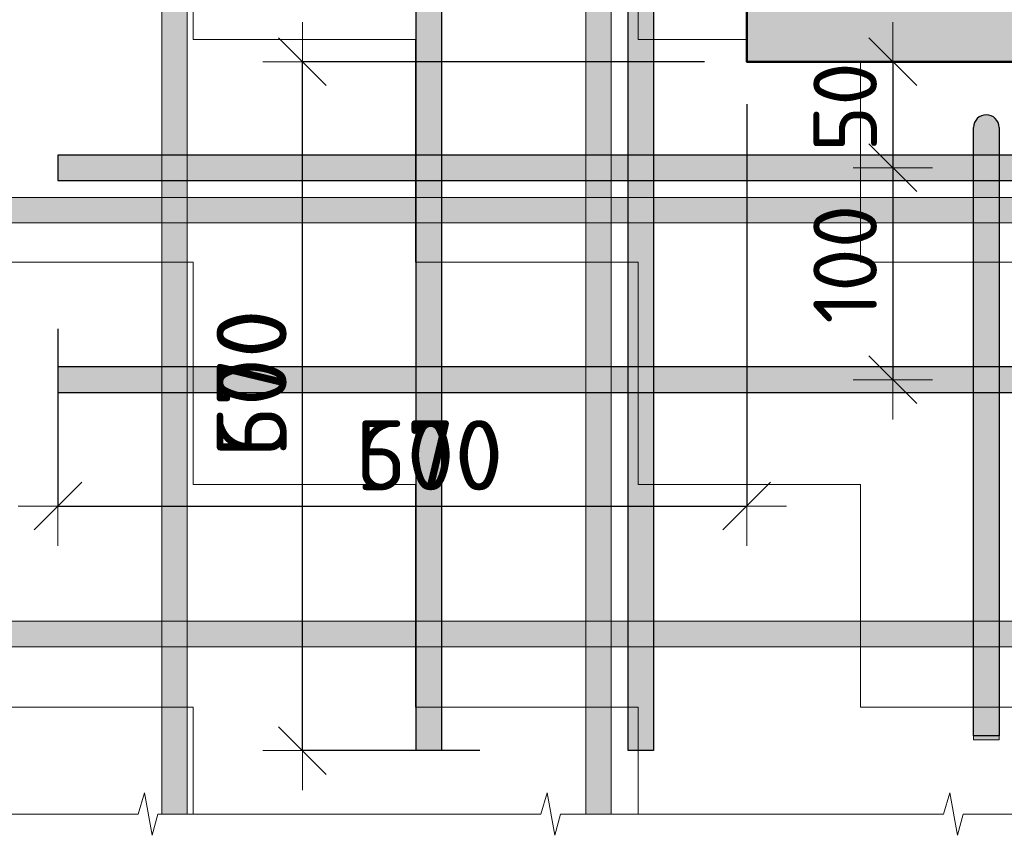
# Model space of a CAD drawing. Header units: metres. Extents: x -38 to 107, y -15 to 21.
# Tile 138 of 167: x 73.838 to 74.303, y 8.025 to 8.409. Entities that reach past the tile are written whole.
import ezdxf

# ---------------------------------------------------------------- set-up
doc = ezdxf.new("R2010")
doc.units = ezdxf.units.M
doc.header["$PDMODE"] = 65
doc.layers.add('XR$3$_3898', color=7, linetype='Continuous')
doc.layers.add('XR$5$_3898', color=7, linetype='Continuous')
doc.layers.add('XR$3$Размерная линия_ общее', color=7, linetype='Continuous', lineweight=13)
doc.layers.add('XR$5$Размерная линия_ общее', color=7, linetype='Continuous', lineweight=13)
doc.styles.add('ISOCPEUR', font='txt')
doc.dimstyles.new('DIMSTYLE_17', dxfattribs={"dimtxt": 0.03, "dimasz": 0.0375, "dimexe": 0, "dimexo": 1e-06, "dimgap": 0.015, "dimtad": 2, "dimdec": 0, "dimlfac": 1000, "dimrnd": 1, "dimzin": 12, "dimdsep": 46, "dimtxsty": 'ISOCPEUR', "dimblk1": 'ALL_ML_STRICH', "dimblk2": 'ALL_ML_STRICH', "dimsah": 1, "dimcen": 0, "dimse1": 1, "dimse2": 1, "dimclrd": 7, "dimclre": 256, "dimclrt": 7, "dimadec": 0, "dimazin": 0, "dimtfac": 1, "dimtdec": 0, "dimtix": 1, "dimtmove": 2, "dimatfit": 3, "dimfxl": 0, "dimtvp": 1.2, "dimtzin": 0, "dimlwd": 0, "dimlwe": -3, "dimarcsym": 0})
doc.dimstyles.new('DIMSTYLE_18', dxfattribs={"dimtxt": 0.03, "dimasz": 0.0375, "dimexe": 0, "dimexo": 1e-06, "dimgap": 0.015, "dimtad": 2, "dimdec": 0, "dimlfac": 1000, "dimrnd": 1, "dimzin": 12, "dimdsep": 46, "dimtxsty": 'ISOCPEUR', "dimblk1": 'ALL_ML_STRICH', "dimblk2": 'ALL_ML_STRICH', "dimsah": 1, "dimcen": 0, "dimse1": 1, "dimse2": 1, "dimclrd": 7, "dimclre": 256, "dimclrt": 7, "dimadec": 0, "dimazin": 0, "dimtfac": 1, "dimtdec": 0, "dimtix": 1, "dimtmove": 2, "dimatfit": 3, "dimfxl": 0, "dimtzin": 0, "dimlwd": 0, "dimlwe": -3, "dimarcsym": 0})
doc.dimstyles.new('DIMSTYLE_19', dxfattribs={"dimtxt": 0.03, "dimasz": 0.0375, "dimexe": 0, "dimexo": 1e-06, "dimgap": 0.015, "dimtad": 2, "dimdec": 0, "dimlfac": 1000, "dimrnd": 1, "dimzin": 12, "dimdsep": 46, "dimtxsty": 'ISOCPEUR', "dimblk1": 'ALL_ML_STRICH', "dimblk2": 'ALL_ML_STRICH', "dimsah": 1, "dimcen": 0, "dimse1": 1, "dimse2": 1, "dimclrd": 7, "dimclre": 256, "dimclrt": 7, "dimadec": 0, "dimazin": 0, "dimtfac": 1, "dimtdec": 0, "dimtix": 1, "dimtmove": 2, "dimatfit": 3, "dimfxl": 0, "dimtvp": 1.2, "dimtzin": 0, "dimlwd": 0, "dimlwe": -3, "dimarcsym": 0})
doc.dimstyles.new('DIMSTYLE_20', dxfattribs={"dimtxt": 0.03, "dimasz": 0.0375, "dimexe": 0, "dimexo": 1e-06, "dimgap": 0.015, "dimtad": 2, "dimdec": 0, "dimlfac": 1000, "dimrnd": 1, "dimzin": 12, "dimdsep": 46, "dimtxsty": 'ISOCPEUR', "dimblk1": 'ALL_ML_STRICH', "dimblk2": 'ALL_ML_STRICH', "dimsah": 1, "dimcen": 0, "dimse1": 1, "dimse2": 1, "dimclrd": 7, "dimclre": 256, "dimclrt": 7, "dimadec": 0, "dimazin": 0, "dimtfac": 1, "dimtdec": 0, "dimtix": 1, "dimtmove": 2, "dimatfit": 3, "dimfxl": 0, "dimtzin": 0, "dimlwd": 0, "dimlwe": -3, "dimarcsym": 0})
doc.dimstyles.new('DIMSTYLE_8', dxfattribs={"dimtxt": 0.033, "dimasz": 0.0375, "dimexe": 0, "dimexo": 0, "dimgap": 0.0165, "dimtad": 2, "dimdec": 0, "dimlfac": 1000, "dimrnd": 1, "dimzin": 12, "dimdsep": 46, "dimtxsty": 'ISOCPEUR', "dimblk1": 'ALL_ML_STRICH', "dimblk2": 'ALL_ML_STRICH', "dimsah": 1, "dimcen": 0, "dimclrd": 7, "dimclre": 256, "dimclrt": 7, "dimadec": 0, "dimazin": 0, "dimtfac": 1, "dimtdec": 0, "dimtix": 1, "dimtmove": 2, "dimatfit": 3, "dimfxl": 0, "dimtzin": 0, "dimlwd": 0, "dimlwe": -3, "dimarcsym": 0})
pattern_1 = [(0, (0.21, 0.21), (0.105, 0.105), [0.105, -0.105]), (90, (0.21, 0.21), (-0.105, 0.105), [0.105, -0.105])]

# ---------------------------------------------------------------- blocks, each defined once
blk = doc.blocks.new('СЛОЖНЫЙ_ОБЪЕКТ_12')
at = {"linetype": 'Continuous', "lineweight": 13, "transparency": 33554687}
blk.add_hatch(color=7, dxfattribs=at).paths.add_polyline_path([(74.11738, 8.0346), (74.11738, 8.6946), (74.10538, 8.6946), (74.10538, 8.0346)])
at = {"color": 7, "linetype": 'Continuous', "lineweight": 13, "transparency": 33554687}
blk.add_lwpolyline([(74.11738, 8.0346), (74.11738, 8.6946), (74.10538, 8.6946), (74.10538, 8.0346), (74.11738, 8.0346)], close=True, dxfattribs=at)
blk = doc.blocks.new('СЛОЖНЫЙ_ОБЪЕКТ_13')
at = {"linetype": 'Continuous', "lineweight": 13, "transparency": 33554687}
blk.add_hatch(color=7, dxfattribs=at).paths.add_polyline_path([(73.91738, 8.0346), (73.91738, 8.6946), (73.90538, 8.6946), (73.90538, 8.0346)])
at = {"color": 7, "linetype": 'Continuous', "lineweight": 13, "transparency": 33554687}
blk.add_lwpolyline([(73.91738, 8.0346), (73.91738, 8.6946), (73.90538, 8.6946), (73.90538, 8.0346), (73.91738, 8.0346)], close=True, dxfattribs=at)
blk = doc.blocks.new('ЭЛЕМЕНТ_УЗОРА_6')
at = {"color": 7, "linetype": 'Continuous', "lineweight": 13, "transparency": 33554687}
for points in [[(73.99638, 8.0346), (73.90347, 8.0346), (73.90081, 8.0246), (73.8972, 8.0446), (73.89416, 8.0346), (73.80638, 8.0346)], [(74.18638, 8.0346), (74.09347, 8.0346), (74.09081, 8.0246), (74.0872, 8.0446), (74.08416, 8.0346), (73.99638, 8.0346)], [(74.37638, 8.0346), (74.28347, 8.0346), (74.28081, 8.0246), (74.2772, 8.0446), (74.27416, 8.0346), (74.18638, 8.0346)]]:
    blk.add_lwpolyline(points, dxfattribs=at)
blk = doc.blocks.new('СЛОЖНЫЙ_ОБЪЕКТ_14')
at = {"linetype": 'Continuous', "lineweight": 13, "transparency": 33554687}
blk.add_hatch(color=7, dxfattribs=at).paths.add_polyline_path([(73.80638, 8.3256), (74.75638, 8.3256), (74.75638, 8.3136), (73.80638, 8.3136)], flags=16)
at = {"color": 7, "linetype": 'Continuous', "lineweight": 13, "transparency": 33554687}
blk.add_lwpolyline([(73.80638, 8.3256), (74.75638, 8.3256), (74.75638, 8.3136), (73.80638, 8.3136), (73.80638, 8.3256)], close=True, dxfattribs=at)
blk = doc.blocks.new('СЛОЖНЫЙ_ОБЪЕКТ_15')
at = {"linetype": 'Continuous', "lineweight": 13, "transparency": 33554687}
blk.add_hatch(color=7, dxfattribs=at).paths.add_polyline_path([(73.80638, 8.1256), (74.75638, 8.1256), (74.75638, 8.1136), (73.80638, 8.1136)], flags=16)
at = {"color": 7, "linetype": 'Continuous', "lineweight": 13, "transparency": 33554687}
blk.add_lwpolyline([(73.80638, 8.1256), (74.75638, 8.1256), (74.75638, 8.1136), (73.80638, 8.1136), (73.80638, 8.1256)], close=True, dxfattribs=at)
blk = doc.blocks.new('СЛОЖНЫЙ_ОБЪЕКТ_16')
at = {"linetype": 'Continuous', "lineweight": 25, "transparency": 33554687}
blk.add_hatch(color=8, dxfattribs=at).paths.add_polyline_path([(73.85638, 8.3336), (74.75638, 8.3336), (74.75638, 8.3456), (73.85638, 8.3456)])
at = {"color": 7, "linetype": 'Continuous', "lineweight": 25, "transparency": 33554687}
blk.add_line((73.85638, 8.3336), (74.75638, 8.3336), dxfattribs=at)
blk.add_lwpolyline([(74.75638, 8.3456), (73.85638, 8.3456), (73.85638, 8.3336)], dxfattribs=at)
blk = doc.blocks.new('СЛОЖНЫЙ_ОБЪЕКТ_17')
at = {"linetype": 'Continuous', "lineweight": 25, "true_color": 0x5f5f5f, "transparency": 33554687}
blk.add_hatch(color=251, dxfattribs=at).paths.add_polyline_path([(74.12538, 8.0646), (74.12538, 8.6946), (74.13738, 8.6946), (74.13738, 8.0646)], flags=16)
at = {"color": 7, "linetype": 'Continuous', "lineweight": 25, "transparency": 33554687}
blk.add_line((74.12538, 8.0646), (74.12538, 8.6946), dxfattribs=at)
blk.add_lwpolyline([(74.13738, 8.6946), (74.13738, 8.0646), (74.12538, 8.0646)], dxfattribs=at)
blk = doc.blocks.new('СЛОЖНЫЙ_ОБЪЕКТ_20')
at = {"linetype": 'Continuous', "lineweight": 13, "true_color": 0xc5c5c5, "transparency": 33554687}
for points in [[(74.2889, 8.36104), (74.28953, 8.36213), (74.29036, 8.36306), (74.29138, 8.3638), (74.29253, 8.36431), (74.29375, 8.36457), (74.29501, 8.36457), (74.29623, 8.36431), (74.29738, 8.3638), (74.29839, 8.36306), (74.29923, 8.36213), (74.29986, 8.36104), (74.30025, 8.35985), (74.30038, 8.3586), (74.30038, 8.0716), (74.28838, 8.0716), (74.28838, 8.3586), (74.28851, 8.35985)], [(74.28838, 8.0716), (74.30038, 8.0716), (74.30038, 8.0696), (74.28838, 8.0696)]]:
    blk.add_hatch(color=9, dxfattribs=at).paths.add_polyline_path(points, flags=16)
at = {"color": 7, "linetype": 'Continuous', "lineweight": 25, "transparency": 33554687}
blk.add_lwpolyline([(74.30038, 8.3586), (74.30038, 8.0716), (74.28838, 8.0716), (74.28838, 8.3586)], dxfattribs=at)
at = {"color": 7, "linetype": 'Continuous', "lineweight": 13, "transparency": 33554687}
blk.add_lwpolyline([(74.28838, 8.0716), (74.30038, 8.0716), (74.30038, 8.0696), (74.28838, 8.0696), (74.28838, 8.0716)], close=True, dxfattribs=at)
at = {"color": 7, "linetype": 'Continuous', "lineweight": 25, "transparency": 33554687}
blk.add_arc((74.29438, 8.3586), 0.006, 0, 180, dxfattribs=at)
blk = doc.blocks.new('СЛОЖНЫЙ_ОБЪЕКТ_26')
at = {"linetype": 'Continuous', "lineweight": 25, "true_color": 0x5f5f5f, "transparency": 33554687}
blk.add_hatch(color=251, dxfattribs=at).paths.add_polyline_path([(74.02538, 8.0646), (74.02538, 8.6946), (74.03738, 8.6946), (74.03738, 8.0646)], flags=16)
at = {"color": 7, "linetype": 'Continuous', "lineweight": 25, "transparency": 33554687}
blk.add_line((74.02538, 8.0646), (74.02538, 8.6946), dxfattribs=at)
blk.add_lwpolyline([(74.03738, 8.6946), (74.03738, 8.0646), (74.02538, 8.0646)], dxfattribs=at)
blk = doc.blocks.new('СЛОЖНЫЙ_ОБЪЕКТ_27')
at = {"linetype": 'Continuous', "lineweight": 25, "transparency": 33554687}
blk.add_hatch(color=8, dxfattribs=at).paths.add_polyline_path([(73.85638, 8.2336), (74.75638, 8.2336), (74.75638, 8.2456), (73.85638, 8.2456)])
at = {"color": 7, "linetype": 'Continuous', "lineweight": 25, "transparency": 33554687}
blk.add_line((73.85638, 8.2336), (74.75638, 8.2336), dxfattribs=at)
blk.add_lwpolyline([(74.75638, 8.2456), (73.85638, 8.2456), (73.85638, 8.2336)], dxfattribs=at)
blk = doc.blocks.new('ALL_ML_STRICH')
at = {"color": 0, "linetype": 'ByBlock', "lineweight": -2}
for p, q in [((0, -0.5), (0, 0.5)), ((-0.3, -0.3), (0.3, 0.3)), ((-1, 0), (0.5, 0))]:
    blk.add_line(p, q, dxfattribs=at)
blk = doc.blocks.new('*D131')
at = {"layer": 'DEFPOINTS', "color": 7, "linetype": 'Continuous', "lineweight": 13, "transparency": 33554687}
for p in [(74.22364, 8.3896), (74.25028, 8.3896), (74.22137, 8.3396)]:
    blk.add_point(p, dxfattribs=at)
at = {"layer": 'XR$3$Размерная линия_ общее', "color": 7, "linetype": 'Continuous', "lineweight": -2, "transparency": 33554687}
blk.add_line((74.25028, 8.3896), (74.25028, 8.3396), dxfattribs=at)
at = {"layer": 'XR$3$Размерная линия_ общее', "color": 7, "linetype": 'Continuous', "lineweight": 13, "transparency": 33554687, "xscale": 0.0375, "yscale": 0.0375, "zscale": 0.0375}
for p, rotation in [((74.25028, 8.3896), 90), ((74.25028, 8.3396), 270)]:
    blk.add_blockref('ALL_ML_STRICH', p, dxfattribs=dict(at, rotation=rotation))
at = {"layer": 'XR$3$Размерная линия_ общее', "color": 7, "linetype": 'Continuous', "lineweight": 13, "transparency": 33554687, "insert": (74.22778, 8.36822), "char_height": 0.03, "width": 0.06, "attachment_point": 5, "rotation": 90, "style": 'ISOCPEUR'}
blk.add_mtext('\\A1;{50}', dxfattribs=at)
blk = doc.blocks.new('*D132')
at = {"layer": 'DEFPOINTS', "color": 7, "linetype": 'Continuous', "lineweight": 13, "transparency": 33554687}
for p in [(74.22137, 8.3396), (74.25028, 8.3396), (74.22364, 8.2396)]:
    blk.add_point(p, dxfattribs=at)
at = {"layer": 'XR$3$Размерная линия_ общее', "color": 7, "linetype": 'Continuous', "lineweight": -2, "transparency": 33554687}
blk.add_line((74.25028, 8.3396), (74.25028, 8.2396), dxfattribs=at)
at = {"layer": 'XR$3$Размерная линия_ общее', "color": 7, "linetype": 'Continuous', "lineweight": 13, "transparency": 33554687, "xscale": 0.0375, "yscale": 0.0375, "zscale": 0.0375}
for p, rotation in [((74.25028, 8.3396), 90), ((74.25028, 8.2396), 270)]:
    blk.add_blockref('ALL_ML_STRICH', p, dxfattribs=dict(at, rotation=rotation))
at = {"layer": 'XR$3$Размерная линия_ общее', "color": 7, "linetype": 'Continuous', "lineweight": 13, "transparency": 33554687, "insert": (74.22778, 8.2941), "char_height": 0.03, "width": 0.09, "attachment_point": 5, "rotation": 90, "style": 'ISOCPEUR'}
blk.add_mtext('\\A1;{100}', dxfattribs=at)
blk = doc.blocks.new('*D165')
at = {"layer": 'DEFPOINTS', "color": 7, "linetype": 'Continuous', "lineweight": 13, "transparency": 33554687}
for p in [(74.18138, 8.3896), (73.97172, 8.0646), (74.07538, 8.0646)]:
    blk.add_point(p, dxfattribs=at)
at = {"layer": 'XR$3$Размерная линия_ общее', "color": 253, "linetype": 'Continuous', "lineweight": -2, "true_color": 0xa0a0a0, "transparency": 33554687}
for p, q in [((74.16138, 8.3896), (73.97172, 8.3896)), ((74.05538, 8.0646), (73.97172, 8.0646))]:
    blk.add_line(p, q, dxfattribs=at)
at = {"layer": 'XR$3$Размерная линия_ общее', "color": 7, "linetype": 'Continuous', "lineweight": -2, "transparency": 33554687}
blk.add_line((73.97172, 8.0646), (73.97172, 8.3896), dxfattribs=at)
at = {"layer": 'XR$3$Размерная линия_ общее', "color": 7, "linetype": 'Continuous', "lineweight": 13, "transparency": 33554687, "xscale": 0.0375, "yscale": 0.0375, "zscale": 0.0375}
for p, rotation in [((73.97172, 8.3896), 90), ((73.97172, 8.0646), 270)]:
    blk.add_blockref('ALL_ML_STRICH', p, dxfattribs=dict(at, rotation=rotation))
at = {"layer": 'XR$3$Размерная линия_ общее', "color": 7, "linetype": 'Continuous', "lineweight": 13, "transparency": 33554687, "insert": (73.93122, 8.2031), "char_height": 0.033, "width": 0.00165, "attachment_point": 1, "rotation": 90, "line_spacing_factor": 0.60241, "style": 'ISOCPEUR'}
blk.add_mtext('670', dxfattribs=at)
blk = doc.blocks.new('*D166')
at = {"layer": 'DEFPOINTS', "color": 7, "linetype": 'Continuous', "lineweight": 13, "transparency": 33554687}
for p in [(74.18138, 8.3896), (73.85638, 8.2836), (73.85638, 8.17994)]:
    blk.add_point(p, dxfattribs=at)
at = {"layer": 'XR$3$Размерная линия_ общее', "color": 253, "linetype": 'Continuous', "lineweight": -2, "true_color": 0xa0a0a0, "transparency": 33554687}
for p, q in [((74.18138, 8.3696), (74.18138, 8.17994)), ((73.85638, 8.2636), (73.85638, 8.17994))]:
    blk.add_line(p, q, dxfattribs=at)
at = {"layer": 'XR$3$Размерная линия_ общее', "color": 7, "linetype": 'Continuous', "lineweight": -2, "transparency": 33554687}
blk.add_line((73.85638, 8.17994), (74.18138, 8.17994), dxfattribs=at)
at = {"layer": 'XR$3$Размерная линия_ общее', "color": 7, "linetype": 'Continuous', "lineweight": 13, "transparency": 33554687, "xscale": 0.0375, "yscale": 0.0375, "zscale": 0.0375, "rotation": 180}
blk.add_blockref('ALL_ML_STRICH', (73.85638, 8.17994), dxfattribs=at)
at = {"layer": 'XR$3$Размерная линия_ общее', "color": 7, "linetype": 'Continuous', "lineweight": 13, "transparency": 33554687, "xscale": 0.0375, "yscale": 0.0375, "zscale": 0.0375}
blk.add_blockref('ALL_ML_STRICH', (74.18138, 8.17994), dxfattribs=at)
at = {"layer": 'XR$3$Размерная линия_ общее', "color": 7, "linetype": 'Continuous', "lineweight": 13, "transparency": 33554687, "insert": (73.99688, 8.22044), "char_height": 0.033, "width": 0.00165, "attachment_point": 1, "line_spacing_factor": 0.60241, "style": 'ISOCPEUR'}
blk.add_mtext('670', dxfattribs=at)
blk = doc.blocks.new('СЛОЖНЫЙ_ОБЪЕКТ_41')
at = {"linetype": 'Continuous', "lineweight": 13, "transparency": 33554687}
blk.add_hatch(color=7, dxfattribs=at).paths.add_polyline_path([(74.11738, 8.0346), (74.11738, 8.6946), (74.10538, 8.6946), (74.10538, 8.0346)])
at = {"color": 7, "linetype": 'Continuous', "lineweight": 13, "transparency": 33554687}
blk.add_lwpolyline([(74.11738, 8.0346), (74.11738, 8.6946), (74.10538, 8.6946), (74.10538, 8.0346), (74.11738, 8.0346)], close=True, dxfattribs=at)
blk = doc.blocks.new('СЛОЖНЫЙ_ОБЪЕКТ_42')
at = {"linetype": 'Continuous', "lineweight": 13, "transparency": 33554687}
blk.add_hatch(color=7, dxfattribs=at).paths.add_polyline_path([(73.91738, 8.0346), (73.91738, 8.6946), (73.90538, 8.6946), (73.90538, 8.0346)])
at = {"color": 7, "linetype": 'Continuous', "lineweight": 13, "transparency": 33554687}
blk.add_lwpolyline([(73.91738, 8.0346), (73.91738, 8.6946), (73.90538, 8.6946), (73.90538, 8.0346), (73.91738, 8.0346)], close=True, dxfattribs=at)
blk = doc.blocks.new('ЭЛЕМЕНТ_УЗОРА_17')
at = {"color": 7, "linetype": 'Continuous', "lineweight": 13, "transparency": 33554687}
for points in [[(73.99638, 8.0346), (73.90347, 8.0346), (73.90081, 8.0246), (73.8972, 8.0446), (73.89416, 8.0346), (73.80638, 8.0346)], [(74.18638, 8.0346), (74.09347, 8.0346), (74.09081, 8.0246), (74.0872, 8.0446), (74.08416, 8.0346), (73.99638, 8.0346)], [(74.37638, 8.0346), (74.28347, 8.0346), (74.28081, 8.0246), (74.2772, 8.0446), (74.27416, 8.0346), (74.18638, 8.0346)]]:
    blk.add_lwpolyline(points, dxfattribs=at)
blk = doc.blocks.new('СЛОЖНЫЙ_ОБЪЕКТ_43')
at = {"linetype": 'Continuous', "lineweight": 13, "transparency": 33554687}
blk.add_hatch(color=7, dxfattribs=at).paths.add_polyline_path([(73.80638, 8.3256), (74.75638, 8.3256), (74.75638, 8.3136), (73.80638, 8.3136)], flags=16)
at = {"color": 7, "linetype": 'Continuous', "lineweight": 13, "transparency": 33554687}
blk.add_lwpolyline([(73.80638, 8.3256), (74.75638, 8.3256), (74.75638, 8.3136), (73.80638, 8.3136), (73.80638, 8.3256)], close=True, dxfattribs=at)
blk = doc.blocks.new('СЛОЖНЫЙ_ОБЪЕКТ_44')
at = {"linetype": 'Continuous', "lineweight": 13, "transparency": 33554687}
blk.add_hatch(color=7, dxfattribs=at).paths.add_polyline_path([(73.80638, 8.1256), (74.75638, 8.1256), (74.75638, 8.1136), (73.80638, 8.1136)], flags=16)
at = {"color": 7, "linetype": 'Continuous', "lineweight": 13, "transparency": 33554687}
blk.add_lwpolyline([(73.80638, 8.1256), (74.75638, 8.1256), (74.75638, 8.1136), (73.80638, 8.1136), (73.80638, 8.1256)], close=True, dxfattribs=at)
blk = doc.blocks.new('СЛОЖНЫЙ_ОБЪЕКТ_45')
at = {"linetype": 'Continuous', "lineweight": 25, "transparency": 33554687}
blk.add_hatch(color=8, dxfattribs=at).paths.add_polyline_path([(73.85638, 8.3336), (74.75638, 8.3336), (74.75638, 8.3456), (73.85638, 8.3456)])
at = {"color": 7, "linetype": 'Continuous', "lineweight": 25, "transparency": 33554687}
blk.add_line((73.85638, 8.3336), (74.75638, 8.3336), dxfattribs=at)
blk.add_lwpolyline([(74.75638, 8.3456), (73.85638, 8.3456), (73.85638, 8.3336)], dxfattribs=at)
blk = doc.blocks.new('СЛОЖНЫЙ_ОБЪЕКТ_46')
at = {"linetype": 'Continuous', "lineweight": 25, "true_color": 0x5f5f5f, "transparency": 33554687}
blk.add_hatch(color=251, dxfattribs=at).paths.add_polyline_path([(74.12538, 8.0646), (74.12538, 8.6946), (74.13738, 8.6946), (74.13738, 8.0646)], flags=16)
at = {"color": 7, "linetype": 'Continuous', "lineweight": 25, "transparency": 33554687}
blk.add_line((74.12538, 8.0646), (74.12538, 8.6946), dxfattribs=at)
blk.add_lwpolyline([(74.13738, 8.6946), (74.13738, 8.0646), (74.12538, 8.0646)], dxfattribs=at)
blk = doc.blocks.new('СЛОЖНЫЙ_ОБЪЕКТ_49')
at = {"linetype": 'Continuous', "lineweight": 13, "true_color": 0xc5c5c5, "transparency": 33554687}
for points in [[(74.2889, 8.36104), (74.28953, 8.36213), (74.29036, 8.36306), (74.29138, 8.3638), (74.29253, 8.36431), (74.29375, 8.36457), (74.29501, 8.36457), (74.29623, 8.36431), (74.29738, 8.3638), (74.29839, 8.36306), (74.29923, 8.36213), (74.29986, 8.36104), (74.30025, 8.35985), (74.30038, 8.3586), (74.30038, 8.0716), (74.28838, 8.0716), (74.28838, 8.3586), (74.28851, 8.35985)], [(74.28838, 8.0716), (74.30038, 8.0716), (74.30038, 8.0696), (74.28838, 8.0696)]]:
    blk.add_hatch(color=9, dxfattribs=at).paths.add_polyline_path(points, flags=16)
at = {"color": 7, "linetype": 'Continuous', "lineweight": 25, "transparency": 33554687}
blk.add_lwpolyline([(74.30038, 8.3586), (74.30038, 8.0716), (74.28838, 8.0716), (74.28838, 8.3586)], dxfattribs=at)
at = {"color": 7, "linetype": 'Continuous', "lineweight": 13, "transparency": 33554687}
blk.add_lwpolyline([(74.28838, 8.0716), (74.30038, 8.0716), (74.30038, 8.0696), (74.28838, 8.0696), (74.28838, 8.0716)], close=True, dxfattribs=at)
at = {"color": 7, "linetype": 'Continuous', "lineweight": 25, "transparency": 33554687}
blk.add_arc((74.29438, 8.3586), 0.006, 0, 180, dxfattribs=at)
blk = doc.blocks.new('СЛОЖНЫЙ_ОБЪЕКТ_55')
at = {"linetype": 'Continuous', "lineweight": 25, "true_color": 0x5f5f5f, "transparency": 33554687}
blk.add_hatch(color=251, dxfattribs=at).paths.add_polyline_path([(74.02538, 8.0646), (74.02538, 8.6946), (74.03738, 8.6946), (74.03738, 8.0646)], flags=16)
at = {"color": 7, "linetype": 'Continuous', "lineweight": 25, "transparency": 33554687}
blk.add_line((74.02538, 8.0646), (74.02538, 8.6946), dxfattribs=at)
blk.add_lwpolyline([(74.03738, 8.6946), (74.03738, 8.0646), (74.02538, 8.0646)], dxfattribs=at)
blk = doc.blocks.new('СЛОЖНЫЙ_ОБЪЕКТ_56')
at = {"linetype": 'Continuous', "lineweight": 25, "transparency": 33554687}
blk.add_hatch(color=8, dxfattribs=at).paths.add_polyline_path([(73.85638, 8.2336), (74.75638, 8.2336), (74.75638, 8.2456), (73.85638, 8.2456)])
at = {"color": 7, "linetype": 'Continuous', "lineweight": 25, "transparency": 33554687}
blk.add_line((73.85638, 8.2336), (74.75638, 8.2336), dxfattribs=at)
blk.add_lwpolyline([(74.75638, 8.2456), (73.85638, 8.2456), (73.85638, 8.2336)], dxfattribs=at)
blk = doc.blocks.new('*D799')
at = {"layer": 'DEFPOINTS', "color": 7, "linetype": 'Continuous', "lineweight": 13, "transparency": 33554687}
for p in [(74.22364, 8.3896), (74.25028, 8.3896), (74.22137, 8.3396)]:
    blk.add_point(p, dxfattribs=at)
at = {"layer": 'XR$5$Размерная линия_ общее', "color": 7, "linetype": 'Continuous', "lineweight": -2, "transparency": 33554687}
blk.add_line((74.25028, 8.3896), (74.25028, 8.3396), dxfattribs=at)
at = {"layer": 'XR$5$Размерная линия_ общее', "color": 7, "linetype": 'Continuous', "lineweight": 13, "transparency": 33554687, "xscale": 0.0375, "yscale": 0.0375, "zscale": 0.0375}
for p, rotation in [((74.25028, 8.3896), 90), ((74.25028, 8.3396), 270)]:
    blk.add_blockref('ALL_ML_STRICH', p, dxfattribs=dict(at, rotation=rotation))
at = {"layer": 'XR$5$Размерная линия_ общее', "color": 7, "linetype": 'Continuous', "lineweight": 13, "transparency": 33554687, "insert": (74.22778, 8.36822), "char_height": 0.03, "width": 0.06, "attachment_point": 5, "rotation": 90, "style": 'ISOCPEUR'}
blk.add_mtext('\\A1;{50}', dxfattribs=at)
blk = doc.blocks.new('*D800')
at = {"layer": 'DEFPOINTS', "color": 7, "linetype": 'Continuous', "lineweight": 13, "transparency": 33554687}
for p in [(74.22137, 8.3396), (74.25028, 8.3396), (74.22364, 8.2396)]:
    blk.add_point(p, dxfattribs=at)
at = {"layer": 'XR$5$Размерная линия_ общее', "color": 7, "linetype": 'Continuous', "lineweight": -2, "transparency": 33554687}
blk.add_line((74.25028, 8.3396), (74.25028, 8.2396), dxfattribs=at)
at = {"layer": 'XR$5$Размерная линия_ общее', "color": 7, "linetype": 'Continuous', "lineweight": 13, "transparency": 33554687, "xscale": 0.0375, "yscale": 0.0375, "zscale": 0.0375}
for p, rotation in [((74.25028, 8.3396), 90), ((74.25028, 8.2396), 270)]:
    blk.add_blockref('ALL_ML_STRICH', p, dxfattribs=dict(at, rotation=rotation))
at = {"layer": 'XR$5$Размерная линия_ общее', "color": 7, "linetype": 'Continuous', "lineweight": 13, "transparency": 33554687, "insert": (74.22778, 8.2941), "char_height": 0.03, "width": 0.09, "attachment_point": 5, "rotation": 90, "style": 'ISOCPEUR'}
blk.add_mtext('\\A1;{100}', dxfattribs=at)
blk = doc.blocks.new('*D807')
at = {"layer": 'DEFPOINTS', "color": 7, "linetype": 'Continuous', "lineweight": 13, "transparency": 33554687}
for p in [(74.18138, 8.3896), (73.85638, 8.2836), (73.85638, 8.17994)]:
    blk.add_point(p, dxfattribs=at)
at = {"layer": 'XR$5$Размерная линия_ общее', "color": 253, "linetype": 'Continuous', "lineweight": -2, "true_color": 0xa0a0a0, "transparency": 33554687}
for p, q in [((74.18138, 8.3696), (74.18138, 8.17994)), ((73.85638, 8.2636), (73.85638, 8.17994))]:
    blk.add_line(p, q, dxfattribs=at)
at = {"layer": 'XR$5$Размерная линия_ общее', "color": 7, "linetype": 'Continuous', "lineweight": -2, "transparency": 33554687}
blk.add_line((73.85638, 8.17994), (74.18138, 8.17994), dxfattribs=at)
at = {"layer": 'XR$5$Размерная линия_ общее', "color": 7, "linetype": 'Continuous', "lineweight": 13, "transparency": 33554687, "xscale": 0.0375, "yscale": 0.0375, "zscale": 0.0375, "rotation": 180}
blk.add_blockref('ALL_ML_STRICH', (73.85638, 8.17994), dxfattribs=at)
at = {"layer": 'XR$5$Размерная линия_ общее', "color": 7, "linetype": 'Continuous', "lineweight": 13, "transparency": 33554687, "xscale": 0.0375, "yscale": 0.0375, "zscale": 0.0375}
blk.add_blockref('ALL_ML_STRICH', (74.18138, 8.17994), dxfattribs=at)
at = {"layer": 'XR$5$Размерная линия_ общее', "color": 7, "linetype": 'Continuous', "lineweight": 13, "transparency": 33554687, "insert": (73.99688, 8.22044), "char_height": 0.033, "width": 0.00165, "attachment_point": 1, "line_spacing_factor": 0.60241, "style": 'ISOCPEUR'}
blk.add_mtext('500', dxfattribs=at)
blk = doc.blocks.new('*D808')
at = {"layer": 'DEFPOINTS', "color": 7, "linetype": 'Continuous', "lineweight": 13, "transparency": 33554687}
for p in [(74.18138, 8.3896), (73.97172, 8.0646), (74.07538, 8.0646)]:
    blk.add_point(p, dxfattribs=at)
at = {"layer": 'XR$5$Размерная линия_ общее', "color": 253, "linetype": 'Continuous', "lineweight": -2, "true_color": 0xa0a0a0, "transparency": 33554687}
for p, q in [((74.16138, 8.3896), (73.97172, 8.3896)), ((74.05538, 8.0646), (73.97172, 8.0646))]:
    blk.add_line(p, q, dxfattribs=at)
at = {"layer": 'XR$5$Размерная линия_ общее', "color": 7, "linetype": 'Continuous', "lineweight": -2, "transparency": 33554687}
blk.add_line((73.97172, 8.0646), (73.97172, 8.3896), dxfattribs=at)
at = {"layer": 'XR$5$Размерная линия_ общее', "color": 7, "linetype": 'Continuous', "lineweight": 13, "transparency": 33554687, "xscale": 0.0375, "yscale": 0.0375, "zscale": 0.0375}
for p, rotation in [((73.97172, 8.3896), 90), ((73.97172, 8.0646), 270)]:
    blk.add_blockref('ALL_ML_STRICH', p, dxfattribs=dict(at, rotation=rotation))
at = {"layer": 'XR$5$Размерная линия_ общее', "color": 7, "linetype": 'Continuous', "lineweight": 13, "transparency": 33554687, "insert": (73.93122, 8.2031), "char_height": 0.033, "width": 0.00165, "attachment_point": 1, "rotation": 90, "line_spacing_factor": 0.60241, "style": 'ISOCPEUR'}
blk.add_mtext('500', dxfattribs=at)

msp = doc.modelspace()

# ---------------------------------------------------------------- hatches: boundary and pattern name
at = {"linetype": 'Continuous', "lineweight": 13, "transparency": 33554687}
h = msp.add_hatch(dxfattribs=at)
h.set_pattern_fill('____', scale=0.105, style=0, pattern_type=2)
h.set_pattern_definition(pattern_1)
h.paths.add_polyline_path([(73.80638, 8.6946), (73.80638, 8.0346), (74.75638, 8.0346), (74.75638, 8.3896), (74.18138, 8.3896), (74.18138, 8.6946)], flags=0)
h = msp.add_hatch(dxfattribs=at)
h.set_pattern_fill('____', scale=0.105, style=0, pattern_type=2)
h.set_pattern_definition(pattern_1)
h.paths.add_polyline_path([(73.80638, 8.6946), (73.80638, 8.0346), (74.75638, 8.0346), (74.75638, 8.3896), (74.18138, 8.3896), (74.18138, 8.6946)], flags=0)
at = {"linetype": 'Continuous', "lineweight": 13, "true_color": 0x696969, "transparency": 33554687}
msp.add_hatch(color=251, dxfattribs=at).paths.add_polyline_path([(74.75638, 8.4106), (74.25957, 8.46779), (74.18138, 8.6946), (74.18138, 8.3896), (74.75638, 8.3896)])
msp.add_hatch(color=251, dxfattribs=at).paths.add_polyline_path([(74.75638, 8.4106), (74.25957, 8.46779), (74.18138, 8.6946), (74.18138, 8.3896), (74.75638, 8.3896)])

# ---------------------------------------------------------------- linework, layer by layer
at = {"layer": 'XR$3$_3898', "color": 7, "linetype": 'Continuous', "lineweight": 50, "transparency": 33554687}
msp.add_lwpolyline([(74.75638, 8.3896), (74.18138, 8.3896), (74.18138, 8.6946)], dxfattribs=at)
at = {"layer": 'XR$5$_3898', "color": 7, "linetype": 'Continuous', "lineweight": 50, "transparency": 33554687}
msp.add_lwpolyline([(74.75638, 8.3896), (74.18138, 8.3896), (74.18138, 8.6946)], dxfattribs=at)

# ---------------------------------------------------------------- block references
at = {"color": 7, "linetype": 'Continuous', "lineweight": 13, "transparency": 33554687}
for name in ['ЭЛЕМЕНТ_УЗОРА_6', 'ЭЛЕМЕНТ_УЗОРА_17', 'СЛОЖНЫЙ_ОБЪЕКТ_13', 'СЛОЖНЫЙ_ОБЪЕКТ_42', 'СЛОЖНЫЙ_ОБЪЕКТ_12', 'СЛОЖНЫЙ_ОБЪЕКТ_41', 'СЛОЖНЫЙ_ОБЪЕКТ_20', 'СЛОЖНЫЙ_ОБЪЕКТ_49', 'СЛОЖНЫЙ_ОБЪЕКТ_14', 'СЛОЖНЫЙ_ОБЪЕКТ_43', 'СЛОЖНЫЙ_ОБЪЕКТ_15', 'СЛОЖНЫЙ_ОБЪЕКТ_44']:
    msp.add_blockref(name, (0, 0), dxfattribs=at)
at = {"color": 7, "linetype": 'Continuous', "lineweight": 25, "transparency": 33554687}
for name in ['СЛОЖНЫЙ_ОБЪЕКТ_26', 'СЛОЖНЫЙ_ОБЪЕКТ_55', 'СЛОЖНЫЙ_ОБЪЕКТ_17', 'СЛОЖНЫЙ_ОБЪЕКТ_46', 'СЛОЖНЫЙ_ОБЪЕКТ_16', 'СЛОЖНЫЙ_ОБЪЕКТ_45', 'СЛОЖНЫЙ_ОБЪЕКТ_27', 'СЛОЖНЫЙ_ОБЪЕКТ_56']:
    msp.add_blockref(name, (0, 0), dxfattribs=at)

# ---------------------------------------------------------------- dimensions: what is measured, and where the dimension line sits
at = {"layer": 'XR$3$Размерная линия_ общее', "color": 7, "linetype": 'Continuous', "lineweight": 13, "transparency": 33554687}
dim = msp.add_linear_dim(base=(73.97172, 8.3896), p1=(74.05538, 8.0646), p2=(74.16138, 8.3896), angle=90, text='670', dimstyle='DIMSTYLE_8', override={"dimpost": '<>', "dimclrd": 7, "dimclre": 253, "dimclrt": 7, "dimlwd": 0, "dimlwe": 65533}, dxfattribs=at)
dim.commit()
dim.dimension.update_dxf_attribs({"geometry": '*D165', "text_midpoint": (73.95522, 8.2271), "dimtype": 160})
for base, p1, p2, dimstyle, picture, middle in [((74.25028, 8.3396), (74.22364, 8.3896), (74.22137, 8.3396), 'DIMSTYLE_17', '*D131', (74.22778, 8.36822)), ((74.25028, 8.2396), (74.22137, 8.3396), (74.22364, 8.2396), 'DIMSTYLE_18', '*D132', (74.22778, 8.2941))]:
    dim = msp.add_linear_dim(base=base, p1=p1, p2=p2, angle=270, dimstyle=dimstyle, override={"dimpost": '<>', "dimclrd": 7, "dimclre": 253, "dimclrt": 7, "dimlwd": 0, "dimlwe": 65533}, dxfattribs=at)
    dim.commit()
    dim.dimension.update_dxf_attribs({"geometry": picture, "text_midpoint": middle, "dimtype": 160})
dim = msp.add_linear_dim(base=(74.18138, 8.17994), p1=(73.85638, 8.2636), p2=(74.18138, 8.3696), text='670', dimstyle='DIMSTYLE_8', override={"dimpost": '<>', "dimclrd": 7, "dimclre": 253, "dimclrt": 7, "dimlwd": 0, "dimlwe": 65533}, dxfattribs=at)
dim.commit()
dim.dimension.update_dxf_attribs({"geometry": '*D166', "text_midpoint": (74.01888, 8.19644), "dimtype": 160})
at = {"layer": 'XR$5$Размерная линия_ общее', "color": 7, "linetype": 'Continuous', "lineweight": 13, "transparency": 33554687}
dim = msp.add_linear_dim(base=(73.97172, 8.3896), p1=(74.05538, 8.0646), p2=(74.16138, 8.3896), angle=90, text='500', dimstyle='DIMSTYLE_8', override={"dimpost": '<>', "dimclrd": 7, "dimclre": 253, "dimclrt": 7, "dimlwd": 0, "dimlwe": 65533}, dxfattribs=at)
dim.commit()
dim.dimension.update_dxf_attribs({"geometry": '*D808', "text_midpoint": (73.95522, 8.2271), "dimtype": 160})
for base, p1, p2, dimstyle, picture, middle in [((74.25028, 8.3396), (74.22364, 8.3896), (74.22137, 8.3396), 'DIMSTYLE_19', '*D799', (74.22778, 8.36822)), ((74.25028, 8.2396), (74.22137, 8.3396), (74.22364, 8.2396), 'DIMSTYLE_20', '*D800', (74.22778, 8.2941))]:
    dim = msp.add_linear_dim(base=base, p1=p1, p2=p2, angle=270, dimstyle=dimstyle, override={"dimpost": '<>', "dimclrd": 7, "dimclre": 253, "dimclrt": 7, "dimlwd": 0, "dimlwe": 65533}, dxfattribs=at)
    dim.commit()
    dim.dimension.update_dxf_attribs({"geometry": picture, "text_midpoint": middle, "dimtype": 160})
dim = msp.add_linear_dim(base=(74.18138, 8.17994), p1=(73.85638, 8.2636), p2=(74.18138, 8.3696), text='500', dimstyle='DIMSTYLE_8', override={"dimpost": '<>', "dimclrd": 7, "dimclre": 253, "dimclrt": 7, "dimlwd": 0, "dimlwe": 65533}, dxfattribs=at)
dim.commit()
dim.dimension.update_dxf_attribs({"geometry": '*D807', "text_midpoint": (74.01888, 8.19644), "dimtype": 160})

doc.saveas('drawing.dxf')
